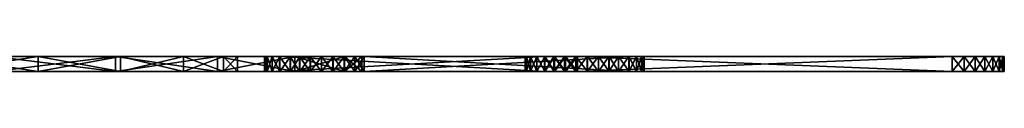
# Model space of a CAD drawing. Header units: centimetres. Extents: x 210.1 to 216.7, y 26.8 to 111.9.
# Tile 3 of 4: x 213.9723 to 214.6317, y 111.1292 to 111.1392. Entities that reach past the tile are written whole.
import ezdxf

# ---------------------------------------------------------------- set-up
doc = ezdxf.new("R2010")
doc.units = ezdxf.units.CM
doc.layers.add('Layer055', color=7, linetype='Continuous', true_color=0xffffff)

msp = doc.modelspace()

# ---------------------------------------------------------------- meshes
at = {"layer": 'Layer055'}
mesh = msp.add_polyface(dxfattribs=at)
corners = [(214.10472, 111.13919, 122.25777), (214.03659, 111.13919, 122.3259), (214.03659, 111.12919, 122.3259), (213.95493, 111.12919, 122.37785), (213.95493, 111.13919, 122.37785), (213.86238, 111.12919, 122.41096), (213.86238, 111.13919, 121.55463), (213.95493, 111.13919, 121.58775), (213.95493, 111.12919, 121.58775), (214.03659, 111.12919, 121.63969), (214.03659, 111.13919, 121.63969), (214.10472, 111.12919, 121.70782), (214.03986, 111.12919, 121.7598), (214.08199, 111.12919, 121.82603), (214.08199, 111.13919, 121.82603), (214.03986, 111.13919, 121.7598), (213.9846, 111.12919, 121.70455), (213.9846, 111.13919, 121.70455), (213.91838, 111.12919, 121.66243), (213.91838, 111.13919, 121.66243), (213.9846, 111.12919, 122.26103), (213.91838, 111.12919, 122.30316), (213.91838, 111.13919, 122.30316), (213.9846, 111.13919, 122.26103), (214.03986, 111.12919, 122.20579), (214.03986, 111.13919, 122.20579), (214.08199, 111.12919, 122.13956), (214.08199, 111.13919, 122.13956), (213.86238, 111.13919, 122.41096), (214.10472, 111.13919, 121.70782), (214.10472, 111.12919, 122.25777)]
mesh.append_faces([[corners[k] for k in face] for face in [(19, 10, 7), (22, 28, 4), (23, 4, 1), (25, 1, 0), (10, 19, 17), (10, 17, 15), (12, 9, 11), (3, 21, 20), (2, 20, 24)]], dxfattribs={"vtx0": -1, "vtx2": -1})
mesh.append_faces([[corners[k] for k in face] for face in [(23, 22, 4), (25, 23, 1), (29, 10, 15), (16, 18, 9), (12, 16, 9), (8, 9, 18), (3, 5, 21), (2, 3, 20), (30, 2, 24)]], dxfattribs={"vtx1": -1, "vtx2": -1})
mesh.append_faces([[corners[k] for k in face] for face in [(0, 1, 2), (3, 2, 1), (1, 4, 3), (5, 3, 4), (6, 7, 8), (9, 8, 7), (7, 10, 9), (11, 9, 10), (12, 13, 14), (14, 15, 12), (16, 12, 15), (15, 17, 16), (18, 16, 17), (17, 19, 18), (20, 21, 22), (22, 23, 20), (24, 20, 23), (23, 25, 24), (26, 24, 25), (25, 27, 26)]], dxfattribs={"vtx2": -1})
mesh = msp.add_polyface(dxfattribs=at)
corners = [(214.13638, 111.12919, 122.4033), (214.13806, 111.12919, 122.41082), (214.13806, 111.13919, 122.41082), (214.13638, 111.13919, 122.4033), (214.13638, 111.12919, 122.39563), (214.13638, 111.13919, 122.39563), (214.13806, 111.12919, 122.38811), (214.13806, 111.13919, 122.38811), (214.15666, 111.13919, 122.17611), (214.10472, 111.13919, 122.25777), (214.10472, 111.12919, 122.25777), (214.03659, 111.12919, 122.3259), (214.03659, 111.13919, 121.63969), (214.10472, 111.13919, 121.70782), (214.10472, 111.12919, 121.70782), (214.15666, 111.12919, 121.78948), (214.08199, 111.12919, 121.82603), (214.10884, 111.12919, 121.90108), (214.10884, 111.13919, 121.90108), (214.08199, 111.13919, 121.82603), (214.10884, 111.12919, 122.06451), (214.08199, 111.12919, 122.13956), (214.08199, 111.13919, 122.13956), (214.10884, 111.13919, 122.06451), (214.11827, 111.12919, 121.9828), (214.11827, 111.13919, 121.9828), (214.13647, 111.12919, 121.57005), (214.13815, 111.12919, 121.57757), (214.13815, 111.13919, 121.57757), (214.13647, 111.13919, 121.57005), (214.13647, 111.12919, 121.56238), (214.13647, 111.13919, 121.56238), (214.13815, 111.12919, 121.55486), (214.13815, 111.13919, 121.55486), (214.03986, 111.13919, 122.20579), (214.18977, 111.13919, 122.08356), (214.03986, 111.13919, 121.7598), (214.15666, 111.13919, 121.78948), (214.18977, 111.13919, 121.88203), (214.03986, 111.12919, 121.7598), (214.03986, 111.12919, 122.20579), (214.15666, 111.12919, 122.17611)]
mesh.append_faces([[corners[k] for k in face] for face in [(25, 38, 18)]], dxfattribs={"vtx0": -1, "vtx1": -1})
mesh.append_faces([[corners[k] for k in face] for face in [(22, 9, 8), (13, 36, 19), (37, 19, 18), (16, 14, 15), (10, 40, 21), (41, 21, 20)]], dxfattribs={"vtx0": -1, "vtx2": -1})
mesh.append_faces([[corners[k] for k in face] for face in [(22, 34, 9), (23, 22, 8), (25, 23, 35), (37, 13, 19), (16, 39, 14), (17, 16, 15), (41, 10, 21)]], dxfattribs={"vtx1": -1, "vtx2": -1})
mesh.append_faces([[corners[k] for k in face] for face in [(0, 1, 2), (2, 3, 0), (4, 0, 3), (3, 5, 4), (6, 4, 5), (5, 7, 6), (8, 9, 10), (11, 10, 9), (12, 13, 14), (15, 14, 13), (16, 17, 18), (18, 19, 16), (20, 21, 22), (22, 23, 20), (24, 20, 23), (23, 25, 24), (17, 24, 25), (25, 18, 17), (26, 27, 28), (28, 29, 26), (30, 26, 29), (29, 31, 30), (32, 30, 31), (31, 33, 32)]], dxfattribs={"vtx2": -1})
mesh = msp.add_polyface(dxfattribs=at)
corners = [(214.1414, 111.12919, 122.41788), (214.14642, 111.12919, 122.42421), (214.14642, 111.13919, 122.42421), (214.1414, 111.13919, 122.41788), (214.13806, 111.12919, 122.41082), (214.13806, 111.13919, 122.41082), (214.1414, 111.12919, 122.38104), (214.13806, 111.12919, 122.38811), (214.13806, 111.13919, 122.38811), (214.1414, 111.13919, 122.38104), (214.14642, 111.12919, 122.37472), (214.14642, 111.13919, 122.37472), (214.15349, 111.12919, 122.36765), (214.15349, 111.13919, 122.36765), (214.10472, 111.12919, 122.25777), (214.15666, 111.12919, 122.17611), (214.15666, 111.13919, 122.17611), (214.10472, 111.13919, 121.70782), (214.15666, 111.13919, 121.78948), (214.15666, 111.12919, 121.78948), (214.14651, 111.12919, 121.59096), (214.15358, 111.12919, 121.59803), (214.15358, 111.13919, 121.59803), (214.14651, 111.13919, 121.59096), (214.14149, 111.12919, 121.58463), (214.14149, 111.13919, 121.58463), (214.13815, 111.12919, 121.57757), (214.13815, 111.13919, 121.57757), (214.14149, 111.12919, 121.54779), (214.13815, 111.12919, 121.55486), (214.13815, 111.13919, 121.55486), (214.14149, 111.13919, 121.54779), (214.14651, 111.12919, 121.54147), (214.14651, 111.13919, 121.54147), (214.13647, 111.13919, 121.57005), (214.13647, 111.13919, 121.56238), (214.11827, 111.12919, 121.9828), (214.10884, 111.12919, 121.90108), (214.18977, 111.12919, 121.88203), (214.18977, 111.12919, 122.08356), (214.10884, 111.12919, 122.06451), (214.13647, 111.12919, 121.57005), (214.13647, 111.12919, 121.56238)]
mesh.append_faces([[corners[k] for k in face] for face in [(30, 33, 31)]], dxfattribs={"vtx0": -1})
mesh.append_faces([[corners[k] for k in face] for face in [(36, 39, 40), (29, 32, 42)]], dxfattribs={"vtx0": -1, "vtx1": -1})
mesh.append_faces([[corners[k] for k in face] for face in [(32, 21, 20), (32, 20, 24), (32, 24, 26), (32, 26, 41), (32, 41, 42)]], dxfattribs={"vtx0": -1, "vtx2": -1})
mesh.append_faces([[corners[k] for k in face] for face in [(23, 22, 33), (25, 23, 33), (27, 25, 33), (34, 27, 33), (35, 34, 33), (30, 35, 33), (36, 37, 38)]], dxfattribs={"vtx1": -1, "vtx2": -1})
mesh.append_faces([[corners[k] for k in face] for face in [(0, 1, 2), (2, 3, 0), (4, 0, 3), (3, 5, 4), (6, 7, 8), (8, 9, 6), (10, 6, 9), (9, 11, 10), (12, 10, 11), (11, 13, 12), (14, 15, 16), (17, 18, 19), (20, 21, 22), (22, 23, 20), (24, 20, 23), (23, 25, 24), (26, 24, 25), (25, 27, 26), (28, 29, 30), (30, 31, 28), (32, 28, 31), (31, 33, 32), (29, 28, 32)]], dxfattribs={"vtx2": -1})
mesh = msp.add_polyface(dxfattribs=at)
corners = [(214.15982, 111.12919, 122.36263), (214.15349, 111.12919, 122.36765), (214.15349, 111.13919, 122.36765), (214.15982, 111.13919, 122.36263), (214.16689, 111.12919, 122.35928), (214.16689, 111.13919, 122.35928), (214.17441, 111.12919, 122.35761), (214.17441, 111.13919, 122.35761), (214.18208, 111.12919, 122.35761), (214.18208, 111.13919, 122.35761), (214.15666, 111.12919, 122.17611), (214.18977, 111.12919, 122.08356), (214.18977, 111.13919, 122.08356), (214.15666, 111.13919, 122.17611), (214.18977, 111.12919, 121.88203), (214.15666, 111.12919, 121.78948), (214.15666, 111.13919, 121.78948), (214.18977, 111.13919, 121.88203), (214.1745, 111.12919, 121.60806), (214.18216, 111.12919, 121.60806), (214.18216, 111.13919, 121.60806), (214.1745, 111.13919, 121.60806), (214.16698, 111.12919, 121.60639), (214.16698, 111.13919, 121.60639), (214.1599, 111.12919, 121.60305), (214.1599, 111.13919, 121.60305), (214.15358, 111.12919, 121.59803), (214.15358, 111.13919, 121.59803), (214.19667, 111.13919, 122.36263), (214.18959, 111.13919, 122.35928), (214.10884, 111.13919, 122.06451), (214.11827, 111.13919, 121.9828), (214.2014, 111.13919, 121.9828), (214.10884, 111.13919, 121.90108), (214.18959, 111.12919, 122.35928), (214.19667, 111.12919, 122.36263), (214.10884, 111.12919, 121.90108), (214.11827, 111.12919, 121.9828), (214.2014, 111.12919, 121.9828), (214.10884, 111.12919, 122.06451)]
mesh.append_faces([[corners[k] for k in face] for face in [(2, 5, 3)]], dxfattribs={"vtx0": -1})
mesh.append_faces([[corners[k] for k in face] for face in [(2, 28, 29), (2, 29, 9), (2, 9, 7), (2, 7, 5), (30, 13, 12), (31, 12, 32), (31, 32, 17), (1, 4, 6), (1, 6, 8), (1, 8, 34), (1, 34, 35), (36, 15, 14), (37, 14, 38), (37, 38, 11)]], dxfattribs={"vtx0": -1, "vtx2": -1})
mesh.append_faces([[corners[k] for k in face] for face in [(17, 16, 33), (11, 10, 39)]], dxfattribs={"vtx1": -1, "vtx2": -1})
mesh.append_faces([[corners[k] for k in face] for face in [(0, 1, 2), (2, 3, 0), (4, 0, 3), (3, 5, 4), (6, 4, 5), (5, 7, 6), (8, 6, 7), (7, 9, 8), (10, 11, 12), (12, 13, 10), (14, 15, 16), (16, 17, 14), (18, 19, 20), (20, 21, 18), (22, 18, 21), (21, 23, 22), (24, 22, 23), (23, 25, 24), (26, 24, 25), (25, 27, 26), (1, 0, 4)]], dxfattribs={"vtx2": -1})
mesh = msp.add_polyface(dxfattribs=at)
corners = [(214.32381, 111.13919, 122.60159), (214.14642, 111.13919, 122.42421), (214.14642, 111.12919, 122.42421), (214.18959, 111.12919, 122.35928), (214.18208, 111.12919, 122.35761), (214.18208, 111.13919, 122.35761), (214.18959, 111.13919, 122.35928), (214.19667, 111.12919, 122.36263), (214.19667, 111.13919, 122.36263), (214.20299, 111.12919, 122.36765), (214.20299, 111.13919, 122.36765), (214.18977, 111.12919, 122.08356), (214.2014, 111.12919, 121.9828), (214.2014, 111.13919, 121.9828), (214.18977, 111.13919, 122.08356), (214.18977, 111.12919, 121.88203), (214.18977, 111.13919, 121.88203), (214.19675, 111.12919, 121.60305), (214.20308, 111.12919, 121.59803), (214.20308, 111.13919, 121.59803), (214.19675, 111.13919, 121.60305), (214.18968, 111.12919, 121.60639), (214.18968, 111.13919, 121.60639), (214.18216, 111.12919, 121.60806), (214.18216, 111.13919, 121.60806), (214.32388, 111.12919, 121.36408), (214.14651, 111.12919, 121.54147), (214.14651, 111.13919, 121.54147), (214.13806, 111.13919, 122.41082), (214.1414, 111.13919, 122.41788), (214.38037, 111.13919, 122.54503), (214.13638, 111.13919, 122.4033), (214.13638, 111.13919, 122.39563), (214.13806, 111.13919, 122.38811), (214.1414, 111.13919, 122.38104), (214.15349, 111.13919, 122.36765), (214.16698, 111.13919, 121.60639), (214.1745, 111.13919, 121.60806), (214.32388, 111.13919, 121.36408), (214.1599, 111.13919, 121.60305), (214.15358, 111.13919, 121.59803), (214.15349, 111.12919, 122.36765), (214.38037, 111.12919, 122.54503), (214.1414, 111.12919, 122.41788), (214.13806, 111.12919, 122.41082), (214.13638, 111.12919, 122.4033), (214.13638, 111.12919, 122.39563), (214.13806, 111.12919, 122.38811), (214.1414, 111.12919, 122.38104), (214.1745, 111.12919, 121.60806), (214.16698, 111.12919, 121.60639), (214.1599, 111.12919, 121.60305), (214.15358, 111.12919, 121.59803)]
mesh.append_faces([[corners[k] for k in face] for face in [(35, 10, 8), (40, 38, 27), (41, 7, 9), (42, 43, 44), (42, 44, 45), (42, 45, 46), (42, 46, 47), (42, 47, 48), (25, 49, 50), (25, 50, 51), (25, 51, 52)]], dxfattribs={"vtx0": -1, "vtx2": -1})
mesh.append_faces([[corners[k] for k in face] for face in [(28, 29, 30), (31, 28, 30), (32, 31, 30), (33, 32, 30), (34, 33, 30), (36, 37, 38), (39, 36, 38), (40, 39, 38), (26, 25, 52)]], dxfattribs={"vtx1": -1, "vtx2": -1})
mesh.append_faces([[corners[k] for k in face] for face in [(0, 1, 2), (3, 4, 5), (5, 6, 3), (7, 3, 6), (6, 8, 7), (9, 7, 8), (8, 10, 9), (11, 12, 13), (13, 14, 11), (12, 15, 16), (16, 13, 12), (17, 18, 19), (19, 20, 17), (21, 17, 20), (20, 22, 21), (23, 21, 22), (22, 24, 23), (25, 26, 27)]], dxfattribs={"vtx2": -1})
mesh = msp.add_polyface(dxfattribs=at)
corners = [(214.14642, 111.12919, 122.42421), (214.32381, 111.12919, 122.60159), (214.32381, 111.13919, 122.60159), (214.38037, 111.12919, 122.54503), (214.20299, 111.12919, 122.36765), (214.20299, 111.13919, 122.36765), (214.38046, 111.13919, 121.42065), (214.20308, 111.13919, 121.59803), (214.20308, 111.12919, 121.59803), (214.14651, 111.13919, 121.54147), (214.32388, 111.13919, 121.36408), (214.32388, 111.12919, 121.36408), (214.31442, 111.12919, 122.00324), (214.31856, 111.12919, 122.00974), (214.31856, 111.13919, 122.00974), (214.31442, 111.13919, 122.00324), (214.31178, 111.12919, 121.99588), (214.31178, 111.13919, 121.99588), (214.31087, 111.12919, 121.98786), (214.31087, 111.13919, 121.98786), (214.31087, 111.12919, 121.97786), (214.31087, 111.13919, 121.97786), (214.31178, 111.12919, 121.96984), (214.31178, 111.13919, 121.96984), (214.31442, 111.12919, 121.96248), (214.31442, 111.13919, 121.96248), (214.31856, 111.12919, 121.95598), (214.31856, 111.13919, 121.95598), (214.14642, 111.13919, 122.42421), (214.38037, 111.13919, 122.54503), (214.1414, 111.13919, 122.41788), (214.14642, 111.13919, 122.37472), (214.1414, 111.13919, 122.38104), (214.15349, 111.13919, 122.36765), (214.19675, 111.13919, 121.60305), (214.18968, 111.13919, 121.60639), (214.18216, 111.13919, 121.60806), (214.1745, 111.13919, 121.60806), (214.15349, 111.12919, 122.36765), (214.1414, 111.12919, 122.41788), (214.1414, 111.12919, 122.38104), (214.14642, 111.12919, 122.37472), (214.38046, 111.12919, 121.42065), (214.19675, 111.12919, 121.60305), (214.18968, 111.12919, 121.60639), (214.18216, 111.12919, 121.60806), (214.1745, 111.12919, 121.60806)]
mesh.append_faces([[corners[k] for k in face] for face in [(38, 3, 41)]], dxfattribs={"vtx0": -1, "vtx1": -1})
mesh.append_faces([[corners[k] for k in face] for face in [(33, 29, 5), (38, 4, 3), (3, 1, 0), (3, 0, 39), (3, 40, 41), (11, 42, 8), (11, 8, 43), (11, 43, 44), (11, 44, 45), (11, 45, 46)]], dxfattribs={"vtx0": -1, "vtx2": -1})
mesh.append_faces([[corners[k] for k in face] for face in [(28, 2, 29), (30, 28, 29), (31, 32, 29), (33, 31, 29), (7, 6, 10), (34, 7, 10), (35, 34, 10), (36, 35, 10), (37, 36, 10)]], dxfattribs={"vtx1": -1, "vtx2": -1})
mesh.append_faces([[corners[k] for k in face] for face in [(0, 1, 2), (3, 4, 5), (6, 7, 8), (9, 10, 11), (12, 13, 14), (14, 15, 12), (16, 12, 15), (15, 17, 16), (18, 16, 17), (17, 19, 18), (20, 18, 19), (19, 21, 20), (22, 20, 21), (21, 23, 22), (24, 22, 23), (23, 25, 24), (26, 24, 25), (25, 27, 26)]], dxfattribs={"vtx2": -1})
mesh = msp.add_polyface(dxfattribs=at)
corners = [(214.34471, 111.13919, 122.61163), (214.3372, 111.13919, 122.60995), (214.3372, 111.12919, 122.60995), (214.33012, 111.12919, 122.60661), (214.33012, 111.13919, 122.60661), (214.32381, 111.12919, 122.60159), (214.32381, 111.13919, 122.60159), (214.20299, 111.13919, 122.36765), (214.38037, 111.13919, 122.54503), (214.38037, 111.12919, 122.54503), (214.33022, 111.12919, 121.35907), (214.32388, 111.12919, 121.36408), (214.32388, 111.13919, 121.36408), (214.33022, 111.13919, 121.35907), (214.33728, 111.12919, 121.35572), (214.33728, 111.13919, 121.35572), (214.3448, 111.12919, 121.35405), (214.20308, 111.12919, 121.59803), (214.38046, 111.12919, 121.42065), (214.38046, 111.13919, 121.42065), (214.33047, 111.12919, 122.0193), (214.33784, 111.12919, 122.02193), (214.33784, 111.13919, 122.02193), (214.33047, 111.13919, 122.0193), (214.32397, 111.12919, 122.01517), (214.32397, 111.13919, 122.01517), (214.31856, 111.12919, 122.00974), (214.31856, 111.13919, 122.00974), (214.32397, 111.12919, 121.95055), (214.31856, 111.12919, 121.95598), (214.31856, 111.13919, 121.95598), (214.32397, 111.13919, 121.95055), (214.33047, 111.12919, 121.94642), (214.33047, 111.13919, 121.94642), (214.33784, 111.12919, 121.94379), (214.33784, 111.13919, 121.94379), (214.31087, 111.13919, 121.97786), (214.31087, 111.13919, 121.98786), (214.34587, 111.13919, 121.94286), (214.31178, 111.13919, 121.96984), (214.31442, 111.13919, 121.96248), (214.34587, 111.12919, 121.94286), (214.31087, 111.12919, 121.98786), (214.31087, 111.12919, 121.97786), (214.31178, 111.12919, 121.96984), (214.31442, 111.12919, 121.96248)]
mesh.append_faces([[corners[k] for k in face] for face in [(33, 38, 35)]], dxfattribs={"vtx0": -1})
mesh.append_faces([[corners[k] for k in face] for face in [(32, 41, 28)]], dxfattribs={"vtx0": -1, "vtx1": -1})
mesh.append_faces([[corners[k] for k in face] for face in [(41, 42, 43), (41, 43, 44), (41, 44, 45), (41, 45, 29), (41, 29, 28)]], dxfattribs={"vtx0": -1, "vtx2": -1})
mesh.append_faces([[corners[k] for k in face] for face in [(36, 37, 38), (39, 36, 38), (40, 39, 38), (30, 40, 38), (31, 30, 38), (33, 31, 38)]], dxfattribs={"vtx1": -1, "vtx2": -1})
mesh.append_faces([[corners[k] for k in face] for face in [(0, 1, 2), (3, 2, 1), (1, 4, 3), (5, 3, 4), (4, 6, 5), (7, 8, 9), (10, 11, 12), (12, 13, 10), (14, 10, 13), (13, 15, 14), (16, 14, 15), (17, 18, 19), (20, 21, 22), (22, 23, 20), (24, 20, 23), (23, 25, 24), (26, 24, 25), (25, 27, 26), (28, 29, 30), (30, 31, 28), (32, 28, 31), (31, 33, 32), (34, 32, 33), (33, 35, 34), (32, 34, 41)]], dxfattribs={"vtx2": -1})
mesh = msp.add_polyface(dxfattribs=at)
corners = [(214.38539, 111.12919, 122.55135), (214.38037, 111.12919, 122.54503), (214.38037, 111.13919, 122.54503), (214.38539, 111.13919, 122.55135), (214.38873, 111.12919, 122.55842), (214.38873, 111.13919, 122.55842), (214.39041, 111.12919, 122.56594), (214.39041, 111.13919, 122.56594), (214.39041, 111.12919, 122.57361), (214.39041, 111.13919, 122.57361), (214.38873, 111.12919, 122.58112), (214.38873, 111.13919, 122.58112), (214.38539, 111.12919, 122.5882), (214.38539, 111.13919, 122.5882), (214.38037, 111.12919, 122.59452), (214.38037, 111.13919, 122.59452), (214.37331, 111.12919, 122.60159), (214.37331, 111.13919, 122.60159), (214.36697, 111.12919, 122.60661), (214.36707, 111.13919, 121.35907), (214.37338, 111.13919, 121.36408), (214.37338, 111.12919, 121.36408), (214.38046, 111.12919, 121.37115), (214.38046, 111.13919, 121.37115), (214.38547, 111.12919, 121.37748), (214.38547, 111.13919, 121.37748), (214.38882, 111.12919, 121.38455), (214.38882, 111.13919, 121.38455), (214.39049, 111.12919, 121.39207), (214.39049, 111.13919, 121.39207), (214.39049, 111.12919, 121.39973), (214.39049, 111.13919, 121.39973), (214.38882, 111.12919, 121.40726), (214.38882, 111.13919, 121.40726), (214.38547, 111.12919, 121.41433), (214.38547, 111.13919, 121.41433), (214.38046, 111.12919, 121.42065), (214.38046, 111.13919, 121.42065), (214.31178, 111.13919, 121.99588), (214.31442, 111.13919, 122.00324), (214.59671, 111.13919, 121.94286), (214.31087, 111.13919, 121.98786), (214.59671, 111.12919, 121.94286), (214.31442, 111.12919, 122.00324), (214.31178, 111.12919, 121.99588), (214.31087, 111.12919, 121.98786)]
mesh.append_faces([[corners[k] for k in face] for face in [(42, 43, 44), (42, 44, 45)]], dxfattribs={"vtx0": -1, "vtx2": -1})
mesh.append_faces([[corners[k] for k in face] for face in [(38, 39, 40), (41, 38, 40)]], dxfattribs={"vtx1": -1, "vtx2": -1})
mesh.append_faces([[corners[k] for k in face] for face in [(0, 1, 2), (2, 3, 0), (4, 0, 3), (3, 5, 4), (6, 4, 5), (5, 7, 6), (8, 6, 7), (7, 9, 8), (10, 8, 9), (9, 11, 10), (12, 10, 11), (11, 13, 12), (14, 12, 13), (13, 15, 14), (16, 14, 15), (15, 17, 16), (18, 16, 17), (19, 20, 21), (22, 21, 20), (20, 23, 22), (24, 22, 23), (23, 25, 24), (26, 24, 25), (25, 27, 26), (28, 26, 27), (27, 29, 28), (30, 28, 29), (29, 31, 30), (32, 30, 31), (31, 33, 32), (34, 32, 33), (33, 35, 34), (36, 34, 35), (35, 37, 36)]], dxfattribs={"vtx2": -1})
mesh = msp.add_polyface(dxfattribs=at)
corners = [(214.60474, 111.12919, 121.94379), (214.59671, 111.12919, 121.94286), (214.59671, 111.13919, 121.94286), (214.60474, 111.13919, 121.94379), (214.61211, 111.12919, 121.94642), (214.61211, 111.13919, 121.94642), (214.61861, 111.12919, 121.95055), (214.61861, 111.13919, 122.01517), (214.61211, 111.13919, 122.0193), (214.61211, 111.12919, 122.0193), (214.60474, 111.12919, 122.02193), (214.60474, 111.13919, 122.02193), (214.59673, 111.12919, 122.02286), (214.59673, 111.13919, 122.02286), (214.34587, 111.12919, 122.02286), (214.34587, 111.13919, 122.02286), (214.34587, 111.12919, 121.94286), (214.34587, 111.13919, 121.94286), (214.6308, 111.13919, 121.96984), (214.62402, 111.13919, 122.00974), (214.33784, 111.13919, 122.02193), (214.33047, 111.13919, 122.0193), (214.32397, 111.13919, 122.01517), (214.31856, 111.13919, 122.00974), (214.31442, 111.13919, 122.00324), (214.31087, 111.13919, 121.98786), (214.6308, 111.12919, 121.96984), (214.62402, 111.12919, 122.00974), (214.61861, 111.12919, 122.01517), (214.33784, 111.12919, 122.02193), (214.33047, 111.12919, 122.0193), (214.32397, 111.12919, 122.01517), (214.31856, 111.12919, 122.00974), (214.31442, 111.12919, 122.00324), (214.31087, 111.12919, 121.98786)]
mesh.append_faces([[corners[k] for k in face] for face in [(18, 3, 2), (25, 2, 17), (1, 27, 28), (1, 28, 9), (1, 9, 10), (1, 10, 12), (1, 12, 14), (1, 14, 29), (1, 29, 30), (1, 30, 31), (1, 31, 32), (1, 32, 33)]], dxfattribs={"vtx0": -1, "vtx2": -1})
mesh.append_faces([[corners[k] for k in face] for face in [(7, 19, 2), (8, 7, 2), (11, 8, 2), (13, 11, 2), (15, 13, 2), (20, 15, 2), (21, 20, 2), (22, 21, 2), (23, 22, 2), (24, 23, 2), (1, 0, 26), (16, 1, 34)]], dxfattribs={"vtx1": -1, "vtx2": -1})
mesh.append_faces([[corners[k] for k in face] for face in [(0, 1, 2), (2, 3, 0), (4, 0, 3), (3, 5, 4), (6, 4, 5), (7, 8, 9), (10, 9, 8), (8, 11, 10), (12, 10, 11), (11, 13, 12), (14, 12, 13), (13, 15, 14), (1, 16, 17), (17, 2, 1)]], dxfattribs={"vtx2": -1})
mesh = msp.add_polyface(dxfattribs=at)
corners = [(214.35239, 111.12919, 122.61163), (214.35991, 111.12919, 122.60995), (214.35991, 111.13919, 122.60995), (214.35239, 111.13919, 122.61163), (214.34471, 111.12919, 122.61163), (214.34471, 111.13919, 122.61163), (214.3372, 111.12919, 122.60995), (214.33728, 111.13919, 121.35572), (214.3448, 111.13919, 121.35405), (214.3448, 111.12919, 121.35405), (214.35248, 111.12919, 121.35405), (214.35248, 111.13919, 121.35405), (214.35999, 111.12919, 121.35572), (214.35999, 111.13919, 121.35572), (214.33784, 111.12919, 122.02193), (214.34587, 111.12919, 122.02286), (214.34587, 111.13919, 122.02286), (214.33784, 111.13919, 122.02193), (214.34587, 111.12919, 121.94286), (214.33784, 111.12919, 121.94379), (214.33784, 111.13919, 121.94379), (214.34587, 111.13919, 121.94286), (214.3372, 111.13919, 122.60995), (214.36697, 111.13919, 122.60661), (214.33012, 111.13919, 122.60661), (214.37331, 111.13919, 122.60159), (214.32381, 111.13919, 122.60159), (214.33022, 111.13919, 121.35907), (214.36707, 111.13919, 121.35907), (214.32388, 111.13919, 121.36408), (214.37338, 111.13919, 121.36408), (214.36697, 111.12919, 122.60661), (214.33012, 111.12919, 122.60661), (214.37331, 111.12919, 122.60159), (214.32381, 111.12919, 122.60159), (214.33728, 111.12919, 121.35572), (214.33022, 111.12919, 121.35907), (214.36707, 111.12919, 121.35907), (214.32388, 111.12919, 121.36408), (214.37338, 111.12919, 121.36408)]
mesh.append_faces([[corners[k] for k in face] for face in [(22, 2, 23), (24, 23, 25), (13, 8, 7), (13, 7, 27), (28, 27, 29), (1, 4, 6), (31, 6, 32), (33, 32, 34), (36, 12, 37), (38, 37, 39)]], dxfattribs={"vtx0": -1, "vtx2": -1})
mesh.append_faces([[corners[k] for k in face] for face in [(22, 5, 2), (24, 22, 23), (26, 24, 25), (28, 13, 27), (30, 28, 29), (31, 1, 6), (33, 31, 32), (35, 9, 12), (36, 35, 12), (38, 36, 37)]], dxfattribs={"vtx1": -1, "vtx2": -1})
mesh.append_faces([[corners[k] for k in face] for face in [(0, 1, 2), (2, 3, 0), (4, 0, 3), (3, 5, 4), (6, 4, 5), (7, 8, 9), (10, 9, 8), (8, 11, 10), (12, 10, 11), (11, 13, 12), (14, 15, 16), (16, 17, 14), (18, 19, 20), (20, 21, 18), (5, 3, 2), (13, 11, 8), (1, 0, 4), (9, 10, 12)]], dxfattribs={"vtx2": -1})
mesh = msp.add_polyface(dxfattribs=at)
corners = [(214.37331, 111.13919, 122.60159), (214.36697, 111.13919, 122.60661), (214.36697, 111.12919, 122.60661), (214.35991, 111.12919, 122.60995), (214.35991, 111.13919, 122.60995), (214.36707, 111.12919, 121.35907), (214.35999, 111.12919, 121.35572), (214.35999, 111.13919, 121.35572), (214.36707, 111.13919, 121.35907), (214.37338, 111.12919, 121.36408), (214.32381, 111.13919, 122.60159), (214.38037, 111.13919, 122.59452), (214.38539, 111.13919, 122.5882), (214.38873, 111.13919, 122.58112), (214.39041, 111.13919, 122.57361), (214.39041, 111.13919, 122.56594), (214.38873, 111.13919, 122.55842), (214.38539, 111.13919, 122.55135), (214.38037, 111.13919, 122.54503), (214.38046, 111.13919, 121.37115), (214.37338, 111.13919, 121.36408), (214.32388, 111.13919, 121.36408), (214.38547, 111.13919, 121.37748), (214.38882, 111.13919, 121.38455), (214.39049, 111.13919, 121.39207), (214.39049, 111.13919, 121.39973), (214.38882, 111.13919, 121.40726), (214.38547, 111.13919, 121.41433), (214.38046, 111.13919, 121.42065), (214.38037, 111.12919, 122.59452), (214.37331, 111.12919, 122.60159), (214.32381, 111.12919, 122.60159), (214.38539, 111.12919, 122.5882), (214.38873, 111.12919, 122.58112), (214.39041, 111.12919, 122.57361), (214.39041, 111.12919, 122.56594), (214.38873, 111.12919, 122.55842), (214.38539, 111.12919, 122.55135), (214.38037, 111.12919, 122.54503), (214.32388, 111.12919, 121.36408), (214.38046, 111.12919, 121.37115), (214.38547, 111.12919, 121.37748), (214.38882, 111.12919, 121.38455), (214.39049, 111.12919, 121.39207), (214.39049, 111.12919, 121.39973), (214.38882, 111.12919, 121.40726), (214.38547, 111.12919, 121.41433), (214.38046, 111.12919, 121.42065)]
mesh.append_faces([[corners[k] for k in face] for face in [(10, 0, 11), (10, 11, 12), (10, 12, 13), (10, 13, 14), (10, 14, 15), (10, 15, 16), (10, 16, 17), (10, 17, 18), (39, 9, 40), (39, 40, 41), (39, 41, 42), (39, 42, 43), (39, 43, 44), (39, 44, 45), (39, 45, 46), (39, 46, 47)]], dxfattribs={"vtx0": -1, "vtx2": -1})
mesh.append_faces([[corners[k] for k in face] for face in [(19, 20, 21), (22, 19, 21), (23, 22, 21), (24, 23, 21), (25, 24, 21), (26, 25, 21), (27, 26, 21), (28, 27, 21), (29, 30, 31), (32, 29, 31), (33, 32, 31), (34, 33, 31), (35, 34, 31), (36, 35, 31), (37, 36, 31), (38, 37, 31)]], dxfattribs={"vtx1": -1, "vtx2": -1})
mesh.append_faces([[corners[k] for k in face] for face in [(0, 1, 2), (3, 2, 1), (1, 4, 3), (5, 6, 7), (7, 8, 5), (9, 5, 8)]], dxfattribs={"vtx2": -1})
mesh = msp.add_polyface(dxfattribs=at)
corners = [(214.61211, 111.13919, 121.94642), (214.61861, 111.13919, 121.95055), (214.61861, 111.12919, 121.95055), (214.62402, 111.12919, 121.95598), (214.62402, 111.13919, 121.95598), (214.62816, 111.12919, 121.96248), (214.62816, 111.13919, 121.96248), (214.6308, 111.12919, 121.96984), (214.6308, 111.13919, 121.96984), (214.63171, 111.12919, 121.97786), (214.63171, 111.13919, 121.97786), (214.63171, 111.12919, 121.98786), (214.63171, 111.13919, 121.98786), (214.6308, 111.12919, 121.99588), (214.6308, 111.13919, 121.99588), (214.62816, 111.12919, 122.00324), (214.62816, 111.13919, 122.00324), (214.62402, 111.12919, 122.00974), (214.62402, 111.13919, 122.00974), (214.61861, 111.12919, 122.01517), (214.61861, 111.13919, 122.01517), (214.61211, 111.12919, 122.0193), (214.60474, 111.13919, 121.94379), (214.59671, 111.13919, 121.94286), (214.61211, 111.12919, 121.94642), (214.60474, 111.12919, 121.94379), (214.59671, 111.12919, 121.94286)]
mesh.append_faces([[corners[k] for k in face] for face in [(6, 1, 0), (6, 0, 22), (25, 5, 7), (26, 7, 9), (26, 9, 11), (26, 11, 13), (26, 13, 15), (26, 15, 17)]], dxfattribs={"vtx0": -1, "vtx2": -1})
mesh.append_faces([[corners[k] for k in face] for face in [(8, 6, 22), (10, 8, 23), (12, 10, 23), (14, 12, 23), (16, 14, 23), (18, 16, 23), (24, 2, 5), (25, 24, 5)]], dxfattribs={"vtx1": -1, "vtx2": -1})
mesh.append_faces([[corners[k] for k in face] for face in [(0, 1, 2), (3, 2, 1), (1, 4, 3), (5, 3, 4), (4, 6, 5), (7, 5, 6), (6, 8, 7), (9, 7, 8), (8, 10, 9), (11, 9, 10), (10, 12, 11), (13, 11, 12), (12, 14, 13), (15, 13, 14), (14, 16, 15), (17, 15, 16), (16, 18, 17), (19, 17, 18), (18, 20, 19), (21, 19, 20), (6, 4, 1), (2, 3, 5)]], dxfattribs={"vtx2": -1})

doc.saveas('drawing.dxf')
